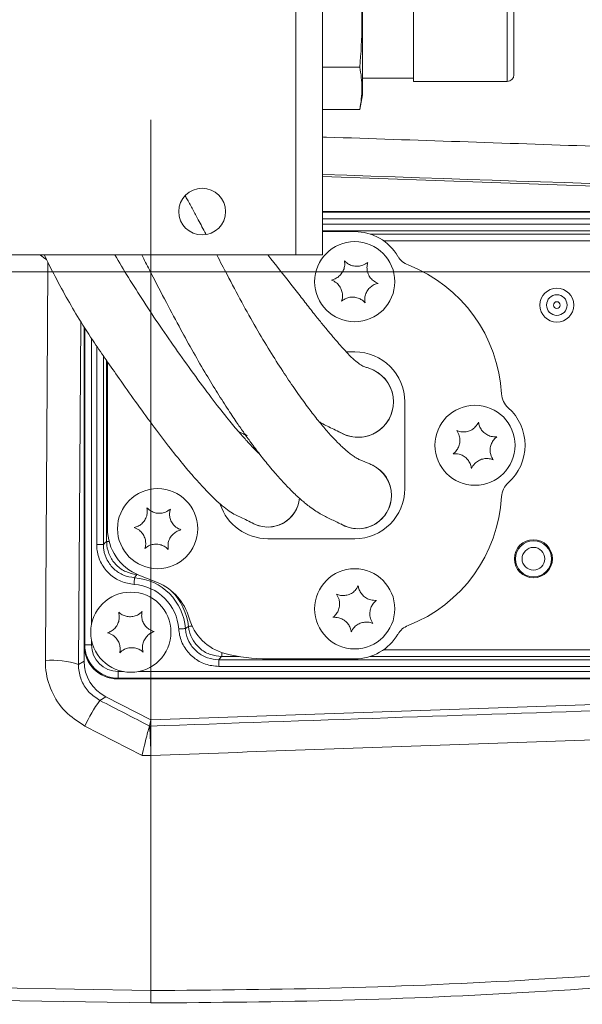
# Model space of a CAD drawing. Header units: millimetres. Extents: x 0 to 8410, y 0 to 5940.
# Tile 133 of 179: x 5418 to 5502, y 3968 to 4116. Entities that reach past the tile are written whole.
import ezdxf

# ---------------------------------------------------------------- set-up
doc = ezdxf.new("R2010")
doc.units = ezdxf.units.MM
doc.header["$LTSCALE"] = 10
doc.linetypes.add('CENTERX2', pattern=[20.32, 12.7, -2.54, 2.54, -2.54])

msp = doc.modelspace()

# ---------------------------------------------------------------- linework, layer by layer
at = {"color": 7, "linetype": 'CENTERX2', "lineweight": 0}
for p, q in [((5437.2, 2551.21), (5437.2, 4467.87)), ((4998.55, 4077.87), (5743.75, 4077.87))]:
    msp.add_line(p, q, dxfattribs=at)
at = {"color": 8, "linetype": 'Continuous', "lineweight": 0}
for p, q in [((5458.87, 4126.87), (5458.87, 4080.37)), ((5490.52, 4106.37), (5490.52, 4123.37)), ((5462.87, 4086.77), (5578.6, 4086.77)), ((5575.58, 4085.77), (5462.87, 4085.77)), ((5462.87, 4085), (5563.56, 4085)), ((5563.56, 4084), (5462.87, 4084)), ((5470.02, 4083.51), (5563.11, 4083.51)), ((5563.11, 4082.51), (5472.02, 4082.51)), ((5426.7, 4070.41), (5426.37, 4019.02)), ((5427.31, 4021.97), (5427.31, 4069.46)), ((5428.31, 4067.9), (5428.31, 4024.99)), ((5429.08, 4037.01), (5429.08, 4066.73)), ((5430.08, 4065.27), (5430.08, 4037.01)), ((5430.57, 4037.46), (5430.57, 4064.55)), ((5430.08, 4037.01), (5429.08, 4037.01)), ((5430.95, 4037.46), (5430.57, 4037.46)), ((5435.27, 4032.47), (5435.07, 4032.49)), ((5427.2, 4021.87), (5427.31, 4021.97)), ((5428.31, 4021.97), (5427.31, 4021.97)), ((5428.31, 4022.75), (5428.31, 4021.97)), ((5447.8, 4020.84), (5447.8, 4020.24)), ((5472.02, 4021.24), (5563.11, 4021.24)), ((5426.37, 4019.02), (5427.2, 4019.53)), ((5447.35, 4019.75), (5563.56, 4019.75)), ((5447.35, 4018.75), (5447.35, 4019.75)), ((5450.4, 4020.24), (5447.8, 4020.24)), ((5563.11, 4020.24), (5470.02, 4020.24)), ((5432.31, 4017.98), (5433.08, 4017.98)), ((5432.31, 4016.98), (5432.31, 4017.98)), ((5435.32, 4017.98), (5575.58, 4017.98)), ((5563.56, 4018.75), (5447.35, 4018.75)), ((5432.31, 4016.98), (5432.2, 4016.87)), ((5578.6, 4016.98), (5432.31, 4016.98)), ((5430.46, 4014.2), (5429.56, 4013.65)), ((5435.87, 4005.38), (5427.29, 4009.82)), ((5437.03, 4009.8), (5436.99, 4009.8)), ((5437.2, 4005.42), (5435.87, 4005.38)), ((5437.2, 4005.42), (5437.2, 3970.19)), ((5402.55, 3970.79), (5437.2, 3970.19)), ((5437.2, 3968.33), (5402.49, 3968.93))]:
    msp.add_line(p, q, dxfattribs=at)
at = {"color": 7, "linetype": 'Continuous', "lineweight": 0}
for p, q in [((5462.87, 4126.87), (5462.87, 4080.37)), ((5468.87, 4125.37), (5468.87, 4104.37)), ((5476.52, 4106.37), (5476.52, 4123.37)), ((5491.52, 4107.37), (5491.52, 4122.37)), ((5468.48, 4108.52), (5462.87, 4108.52)), ((5468.87, 4106.87), (5476.52, 4106.87)), ((5476.52, 4106.37), (5490.52, 4106.37)), ((5468.48, 4102.17), (5468.87, 4104.37)), ((5468.48, 4102.17), (5462.87, 4102.17)), ((5578.42, 4088.07), (5462.87, 4092.11)), ((5578.71, 4086.87), (5462.87, 4086.87)), ((5467.7, 4083.87), (5462.87, 4083.87)), ((5362.87, 4080.37), (5458.87, 4080.37)), ((5458.87, 4080.37), (5462.87, 4080.37)), ((5427.2, 4069.62), (5427.2, 4021.87)), ((5467.7, 4065.87), (5466.42, 4065.87)), ((5430.7, 4039.37), (5430.7, 4064.37)), ((5475.2, 4045.37), (5475.2, 4058.37)), ((5451.13, 4053.61), (5451.6, 4053.29)), ((5454.7, 4037.87), (5467.7, 4037.87)), ((5438.19, 4031.29), (5435.41, 4032.41)), ((5427.2, 4021.87), (5427.2, 4019.53)), ((5454.7, 4019.87), (5467.7, 4019.87)), ((5432.2, 4016.87), (5578.71, 4016.87)), ((5437.2, 4010.74), (5578.42, 4015.67)), ((5430.46, 4014.2), (5437.2, 4010.74)), ((5437.2, 4010.74), (5437, 4009.81)), ((5437, 4009.81), (5436.99, 4009.8))]:
    msp.add_line(p, q, dxfattribs=at)
at = {"color": 8, "linetype": 'Continuous', "lineweight": 0, "flags": 128}
for points in [[(5421.4, 4019.63), (5421.46, 4029.55), (5421.72, 4069.25), (5421.78, 4079.29)], [(5435.07, 4032.56), (5435.07, 4032.52), (5435.07, 4032.49)], [(5434.74, 4032.03), (5434.74, 4032), (5434.74, 4031.94), (5434.73, 4031.85), (5434.72, 4031.72), (5434.71, 4031.57), (5434.7, 4031.4), (5434.69, 4031.22), (5434.68, 4031.03)], [(5442.36, 4024.41), (5442.33, 4024.41), (5442.27, 4024.41), (5442.18, 4024.4), (5442.06, 4024.39), (5441.91, 4024.38), (5441.74, 4024.37), (5441.55, 4024.36), (5441.36, 4024.35)], [(5443.36, 4024.79), (5443.28, 4024.78), (5443.13, 4024.77), (5443, 4024.75), (5442.91, 4024.74), (5442.85, 4024.74), (5442.83, 4024.74)], [(5437.2, 3968.33), (5437.2, 3968.52), (5437.2, 3968.72), (5437.2, 3968.94), (5437.2, 3969.17), (5437.2, 3969.41), (5437.2, 3969.66), (5437.2, 3969.92), (5437.2, 3970.19)]]:
    msp.add_lwpolyline(points, dxfattribs=at)
at = {"color": 7, "linetype": 'Continuous', "lineweight": 0}
for centre, radius in [((5444.87, 4086.87), 3.5), ((5467.7, 4076.37), 6), ((5485.7, 4051.87), 6), ((5438.2, 4039.37), 6), ((5494.45, 4034.87), 2.85), ((5467.7, 4027.37), 6), ((5434.2, 4023.87), 6)]:
    msp.add_circle(centre, radius, dxfattribs=at)
at = {"color": 8, "linetype": 'Continuous', "lineweight": 0}
for centre, radius in [((5497.95, 4072.87), 2.54), ((5497.95, 4072.87), 1.54), ((5497.95, 4072.87), 0.5), ((5494.45, 4034.87), 2.7), ((5494.45, 4034.87), 1.7)]:
    msp.add_circle(centre, radius, dxfattribs=at)
at = {"color": 7, "linetype": 'Continuous', "lineweight": 0}
for centre, radius, start, end in [((5490.52, 4107.37), 1, 270, 0), ((5467.7, 4076.37), 7.5, 30.3068, 90), ((5476.77, 4081.67), 3, 210.3068, 248.74), ((5467.7, 4058.37), 22, 3.1165, 68.74), ((5467.7, 4058.37), 7.5, 360, 90), ((5468.2, 4058.37), 5.3, 0, 64.8094), ((5468.2, 4058.37), 5.3, 0, 63.8675), ((5492.67, 4059.73), 3, 183.1165, 228.4598), ((5468.2, 4058.37), 5.3, 238.9749, 0), ((5468.2, 4058.37), 5.3, 243.6553, 0), ((5485.7, 4051.87), 7.5, 311.5402, 48.4598), ((5468.2, 4044.37), 5, 0, 64.8501), ((5468.2, 4044.37), 5, 0, 64.0529), ((5492.67, 4044.01), 3, 131.5402, 176.8835), ((5468.2, 4044.37), 5, 239.1531, 0), ((5468.2, 4044.37), 5, 243.8523, 0), ((5467.7, 4045.37), 7.5, 270, 360), ((5467.7, 4045.37), 22, 291.26, 356.8835), ((5454.7, 4045.37), 7.5, 198.2747, 270), ((5454.7, 4044.37), 4.75, 239.0003, 355.0393), ((5454.7, 4044.37), 4.75, 243.3671, 355.0393), ((5438.2, 4039.37), 7.5, 180, 248.0919), ((5435.2, 4023.87), 8, 15.2767, 68.0919), ((5450.16, 4027.96), 7.5, 195.2767, 255.3656), ((5476.77, 4022.07), 3, 111.26, 149.6932), ((5467.7, 4027.37), 7.5, 270, 329.6932), ((5454.7, 4045.37), 25.5, 255.3656, 270)]:
    msp.add_arc(centre, radius, start, end, dxfattribs=at)
at = {"color": 8, "linetype": 'Continuous', "lineweight": 0}
for centre, radius, start, end in [((5434.2, 4023.87), 7.17, 3.7928, 86.2072), ((5434.2, 4023.87), 8.17, 3.7928, 86.2072), ((5434.2, 4023.87), 8.66, 5.7238, 45.8194), ((5422.46, 4007.7), 11.98, 70.9463, 95.0743), ((5447.95, 4000.19), 22.79, 143.8011, 155.0128), ((5160.87, 3996.63), 276.47, 1.8236, 2.7322)]:
    msp.add_arc(centre, radius, start, end, dxfattribs=at)
for centre, major_axis, ratio, start_param, end_param in [((5421.99, 4277.85), (3508.64, -122.87), 0.052376, 4.725876, 4.758968), ((5432.31, 4021.98), (3.54, 3.54), 0.999269, 2.356803, 3.926382), ((5432.31, 4021.98), (-2.83, -2.83), 0.998783, 5.498396, 7.067974), ((5451.83, 3829.28), (3452.34, 120.9), 0.052376, 1.531983, 1.57325), ((5221.19, 3917.37), (3462.22, -1782.24), 0.046505, 1.532378, 1.534529)]:
    msp.add_ellipse(centre, major_axis=major_axis, ratio=ratio, start_param=start_param, end_param=end_param, dxfattribs=at)
at = {"color": 7, "linetype": 'Continuous', "lineweight": 0}
for centre, major_axis, ratio, start_param, end_param in [((5430.21, 4019.87), (-1.48, 5.34), 0.489854, 1.056773, 1.057534), ((5432.21, 4021.88), (3.54, 3.54), 0.998175, 2.357564, 3.925621), ((5433.21, 4019.54), (-5.13, -3.13), 0.99812, 5.735753, 6.830617), ((5430.21, 4019.87), (5.34, -1.48), 0.489854, 5.225652, 5.226412)]:
    msp.add_ellipse(centre, major_axis=major_axis, ratio=ratio, start_param=start_param, end_param=end_param, dxfattribs=at)
for points, knots in [([(5468.48, 4121.22), (5468.63, 4119.11), (5468.93, 4114.88), (5468.63, 4110.65), (5468.48, 4108.52)], [0, 0, 0, 0, 0.497916, 1, 1, 1, 1]), ([(5468.48, 4108.52), (5468.63, 4107.47), (5468.93, 4105.35), (5468.63, 4103.23), (5468.48, 4102.17)], [0, 0, 0, 0, 0.497925, 1, 1, 1, 1]), ([(5445.4, 4083.54), (5445.03, 4084.25), (5444.39, 4085.46), (5443.47, 4087.16), (5442.82, 4088.36), (5442.43, 4089.05), (5442.32, 4089.25)], [0, 0, 0, 0, 0.370925, 0.636176, 0.893028, 1, 1, 1, 1]), ([(5420.62, 4080.37), (5420.63, 4080.36), (5420.95, 4080.14), (5421.27, 4079.91), (5421.57, 4079.7)], [0, 0, 0, 0, 0.048519, 1, 1, 1, 1]), ([(5421.23, 4080.37), (5421.7, 4079.44), (5422.77, 4077.3), (5424.49, 4074.07), (5426.54, 4070.6), (5428.56, 4067.46), (5430.58, 4064.52), (5432.64, 4061.6), (5434.94, 4058.34), (5437.46, 4054.86), (5439.84, 4051.72), (5441.87, 4049.18), (5443.49, 4047.27), (5444.73, 4045.88), (5445.83, 4044.73), (5446.89, 4043.68), (5447.98, 4042.71), (5449, 4041.94), (5449.9, 4041.4), (5450.7, 4041.05), (5451.6, 4040.62), (5452.25, 4040.29), (5452.59, 4040.12)], [0, 0, 0, 0, 0.029479, 0.06717, 0.104243, 0.146017, 0.17817, 0.212802, 0.258063, 0.306822, 0.358768, 0.407927, 0.451557, 0.489943, 0.523504, 0.56646, 0.61901, 0.680976, 0.75153, 0.829141, 0.911825, 1, 1, 1, 1]), ([(5453.43, 4050.6), (5453.34, 4050.67), (5453.04, 4050.94), (5452.41, 4051.59), (5451.5, 4052.56), (5450.36, 4053.84), (5448.74, 4055.78), (5446.57, 4058.53), (5443.98, 4062.02), (5441.27, 4065.81), (5438.65, 4069.58), (5436.16, 4073.31), (5433.89, 4076.86), (5432.47, 4079.27), (5431.8, 4080.41)], [0, 0, 0, 0, 0.032085, 0.112418, 0.173835, 0.252941, 0.345024, 0.45067, 0.55799, 0.65988, 0.755202, 0.842243, 0.92551, 1, 1, 1, 1]), ([(5435.83, 4080.37), (5436.21, 4079.63), (5437.36, 4077.41), (5439.21, 4073.82), (5441.32, 4069.83), (5443.33, 4066.17), (5445.19, 4062.94), (5446.96, 4060.01), (5448.54, 4057.53), (5449.9, 4055.49), (5451.08, 4053.78), (5452.26, 4052.13), (5453.59, 4050.36), (5455.05, 4048.55), (5456.44, 4046.93), (5457.64, 4045.65), (5458.56, 4044.73), (5459.25, 4044.09), (5459.83, 4043.58), (5460.43, 4043.07), (5461.14, 4042.52), (5461.95, 4041.95), (5462.78, 4041.46), (5463.55, 4041.05), (5464.27, 4040.72), (5465.1, 4040.33), (5465.7, 4040.03), (5466.01, 4039.88)], [0, 0, 0, 0, 0.021614, 0.065217, 0.107132, 0.144149, 0.182096, 0.215085, 0.248087, 0.275632, 0.297806, 0.322602, 0.353273, 0.38972, 0.430885, 0.467907, 0.498836, 0.523687, 0.542506, 0.564393, 0.597826, 0.642449, 0.697648, 0.762391, 0.835133, 0.914165, 1, 1, 1, 1]), ([(5470.39, 4048.87), (5470.21, 4048.96), (5469.85, 4049.13), (5469.35, 4049.34), (5468.9, 4049.5), (5468.38, 4049.72), (5467.81, 4050.04), (5467.23, 4050.44), (5466.72, 4050.84), (5466.31, 4051.19), (5465.89, 4051.56), (5465.27, 4052.15), (5464.35, 4053.09), (5463.13, 4054.46), (5461.76, 4056.15), (5460.28, 4058.1), (5458.68, 4060.34), (5456.91, 4062.97), (5454.98, 4066.02), (5452.91, 4069.46), (5450.78, 4073.3), (5448.84, 4076.97), (5447.57, 4079.39), (5447.06, 4080.37)], [0, 0, 0, 0, 0.0946431, 0.1815187, 0.2609621, 0.3308027, 0.3894583, 0.4361032, 0.4703085, 0.4923435, 0.5146904, 0.5427449, 0.5859045, 0.6316329, 0.6736627, 0.7123784, 0.7513465, 0.7916946, 0.8337277, 0.8775589, 0.922774, 0.9687244, 1, 1, 1, 1]), ([(5470.54, 4063.13), (5470.39, 4063.2), (5470.09, 4063.34), (5469.6, 4063.5), (5469.09, 4063.64), (5468.49, 4063.95), (5467.73, 4064.55), (5466.79, 4065.46), (5465.74, 4066.6), (5464.66, 4067.85), (5463.58, 4069.14), (5462.44, 4070.55), (5461.15, 4072.16), (5459.72, 4073.99), (5457.65, 4076.66), (5455.89, 4078.88), (5454.71, 4080.37)], [0, 0, 0, 0, 0.130101, 0.253405, 0.369276, 0.473226, 0.563267, 0.639413, 0.70237, 0.747352, 0.785343, 0.821926, 0.857792, 0.893301, 0.928802, 1, 1, 1, 1]), ([(5466.17, 4079.52), (5466.2, 4079.23), (5466.24, 4078.73), (5466, 4077.98), (5465.61, 4077.39), (5465.09, 4076.95), (5464.6, 4076.71), (5464.31, 4076.64), (5464.21, 4076.62)], [0, 0, 0, 0, 0.235558, 0.408151, 0.581149, 0.745082, 0.917187, 1, 1, 1, 1]), ([(5469.66, 4079.27), (5469.43, 4079.11), (5469.02, 4078.82), (5468.24, 4078.65), (5467.54, 4078.69), (5466.89, 4078.92), (5466.45, 4079.23), (5466.24, 4079.45), (5466.17, 4079.52)], [0, 0, 0, 0, 0.235562, 0.408139, 0.581133, 0.745062, 0.917172, 1, 1, 1, 1]), ([(5471.2, 4076.12), (5470.93, 4076.25), (5470.48, 4076.46), (5469.95, 4077.04), (5469.63, 4077.67), (5469.51, 4078.35), (5469.55, 4078.89), (5469.64, 4079.18), (5469.66, 4079.27)], [0, 0, 0, 0, 0.235567, 0.408147, 0.581124, 0.745055, 0.917178, 1, 1, 1, 1]), ([(5464.21, 4076.62), (5464.47, 4076.5), (5464.93, 4076.29), (5465.46, 4075.7), (5465.77, 4075.07), (5465.9, 4074.39), (5465.86, 4073.86), (5465.77, 4073.57), (5465.74, 4073.47)], [0, 0, 0, 0, 0.235567, 0.408147, 0.58115, 0.745082, 0.917178, 1, 1, 1, 1]), ([(5469.24, 4073.22), (5469.21, 4073.51), (5469.17, 4074.01), (5469.41, 4074.76), (5469.8, 4075.35), (5470.32, 4075.8), (5470.81, 4076.03), (5471.1, 4076.1), (5471.2, 4076.12)], [0, 0, 0, 0, 0.235561, 0.40813, 0.581131, 0.745066, 0.917186, 1, 1, 1, 1]), ([(5465.74, 4073.47), (5465.98, 4073.64), (5466.39, 4073.92), (5467.16, 4074.09), (5467.87, 4074.05), (5468.52, 4073.82), (5468.96, 4073.51), (5469.17, 4073.3), (5469.24, 4073.22)], [0, 0, 0, 0, 0.235555, 0.408141, 0.581141, 0.745074, 0.917188, 1, 1, 1, 1]), ([(5462.38, 4055.4), (5462.56, 4055.29), (5463.11, 4054.95), (5463.85, 4054.62), (5464.83, 4054.13), (5465.51, 4053.79), (5465.86, 4053.62)], [0, 0, 0, 0, 0.137966, 0.411289, 0.698308, 1, 1, 1, 1]), ([(5486.24, 4055.33), (5486.1, 4055.08), (5485.85, 4054.65), (5485.22, 4054.16), (5484.57, 4053.9), (5483.88, 4053.84), (5483.35, 4053.92), (5483.07, 4054.03), (5482.98, 4054.07)], [0, 0, 0, 0, 0.235552, 0.408125, 0.581127, 0.745057, 0.917165, 1, 1, 1, 1]), ([(5488.97, 4053.14), (5488.68, 4053.13), (5488.18, 4053.13), (5487.45, 4053.44), (5486.89, 4053.87), (5486.49, 4054.43), (5486.3, 4054.93), (5486.26, 4055.23), (5486.24, 4055.33)], [0, 0, 0, 0, 0.235571, 0.408153, 0.581158, 0.745095, 0.917194, 1, 1, 1, 1]), ([(5450.3, 4053.93), (5450.51, 4053.82), (5450.86, 4053.66), (5451.22, 4053.47), (5451.36, 4053.4)], [0, 0, 0, 0, 0.619353, 1, 1, 1, 1]), ([(5482.98, 4054.07), (5483.12, 4053.82), (5483.37, 4053.38), (5483.48, 4052.6), (5483.38, 4051.9), (5483.09, 4051.27), (5482.75, 4050.86), (5482.52, 4050.67), (5482.44, 4050.61)], [0, 0, 0, 0, 0.235583, 0.408146, 0.581137, 0.745076, 0.917177, 1, 1, 1, 1]), ([(5488.43, 4049.68), (5488.29, 4049.93), (5488.03, 4050.36), (5487.93, 4051.14), (5488.03, 4051.84), (5488.32, 4052.47), (5488.65, 4052.88), (5488.89, 4053.07), (5488.97, 4053.14)], [0, 0, 0, 0, 0.235562, 0.4081558, 0.5811487, 0.7450894, 0.9171928, 1, 1, 1, 1]), ([(5482.44, 4050.61), (5482.73, 4050.61), (5483.23, 4050.61), (5483.96, 4050.31), (5484.51, 4049.87), (5484.91, 4049.31), (5485.11, 4048.81), (5485.15, 4048.51), (5485.17, 4048.41)], [0, 0, 0, 0, 0.235563, 0.408141, 0.581142, 0.745076, 0.917171, 1, 1, 1, 1]), ([(5485.17, 4048.41), (5485.31, 4048.66), (5485.56, 4049.1), (5486.19, 4049.58), (5486.84, 4049.84), (5487.53, 4049.91), (5488.06, 4049.82), (5488.34, 4049.71), (5488.43, 4049.68)], [0, 0, 0, 0, 0.235552, 0.408143, 0.581134, 0.745065, 0.917172, 1, 1, 1, 1]), ([(5436.61, 4042.49), (5436.64, 4042.2), (5436.7, 4041.7), (5436.47, 4040.95), (5436.09, 4040.35), (5435.58, 4039.89), (5435.1, 4039.65), (5434.8, 4039.58), (5434.71, 4039.55)], [0, 0, 0, 0, 0.235561, 0.408126, 0.581124, 0.745067, 0.917173, 1, 1, 1, 1]), ([(5440.11, 4042.31), (5439.87, 4042.14), (5439.47, 4041.84), (5438.7, 4041.66), (5438, 4041.69), (5437.34, 4041.91), (5436.89, 4042.2), (5436.68, 4042.42), (5436.61, 4042.49)], [0, 0, 0, 0, 0.235567, 0.408149, 0.581146, 0.745078, 0.917186, 1, 1, 1, 1]), ([(5441.7, 4039.19), (5441.44, 4039.31), (5440.98, 4039.51), (5440.43, 4040.09), (5440.11, 4040.71), (5439.97, 4041.39), (5440, 4041.92), (5440.08, 4042.21), (5440.11, 4042.31)], [0, 0, 0, 0, 0.235567, 0.408158, 0.581144, 0.745078, 0.917182, 1, 1, 1, 1]), ([(5434.71, 4039.55), (5434.97, 4039.43), (5435.43, 4039.23), (5435.97, 4038.66), (5436.3, 4038.03), (5436.44, 4037.36), (5436.41, 4036.82), (5436.33, 4036.53), (5436.3, 4036.43)], [0, 0, 0, 0, 0.235565, 0.408135, 0.581146, 0.74508, 0.917183, 1, 1, 1, 1]), ([(5439.8, 4036.25), (5439.77, 4036.54), (5439.71, 4037.04), (5439.94, 4037.8), (5440.32, 4038.39), (5440.83, 4038.85), (5441.31, 4039.09), (5441.6, 4039.17), (5441.7, 4039.19)], [0, 0, 0, 0, 0.235539, 0.408134, 0.581136, 0.745063, 0.917171, 1, 1, 1, 1]), ([(5436.3, 4036.43), (5436.53, 4036.6), (5436.94, 4036.9), (5437.71, 4037.08), (5438.41, 4037.05), (5439.06, 4036.83), (5439.51, 4036.54), (5439.73, 4036.32), (5439.8, 4036.25)], [0, 0, 0, 0, 0.235568, 0.408149, 0.581145, 0.745078, 0.917186, 1, 1, 1, 1]), ([(5468.24, 4030.83), (5468.09, 4030.58), (5467.85, 4030.15), (5467.22, 4029.66), (5466.56, 4029.4), (5465.88, 4029.33), (5465.35, 4029.42), (5465.07, 4029.53), (5464.97, 4029.56)], [0, 0, 0, 0, 0.235548, 0.408125, 0.581128, 0.745061, 0.917171, 1, 1, 1, 1]), ([(5470.97, 4028.64), (5470.68, 4028.64), (5470.18, 4028.63), (5469.45, 4028.94), (5468.89, 4029.37), (5468.49, 4029.93), (5468.3, 4030.43), (5468.25, 4030.73), (5468.24, 4030.83)], [0, 0, 0, 0, 0.235569, 0.408149, 0.581153, 0.745094, 0.917206, 1, 1, 1, 1]), ([(5464.97, 4029.56), (5465.12, 4029.31), (5465.37, 4028.88), (5465.48, 4028.1), (5465.38, 4027.4), (5465.09, 4026.77), (5464.75, 4026.35), (5464.52, 4026.16), (5464.44, 4026.1)], [0, 0, 0, 0, 0.235566, 0.40816, 0.58115, 0.745068, 0.917184, 1, 1, 1, 1]), ([(5470.43, 4025.18), (5470.29, 4025.43), (5470.04, 4025.86), (5469.93, 4026.65), (5470.03, 4027.34), (5470.32, 4027.97), (5470.65, 4028.39), (5470.89, 4028.58), (5470.97, 4028.64)], [0, 0, 0, 0, 0.235565, 0.40816, 0.58115, 0.745068, 0.917184, 1, 1, 1, 1]), ([(5432.38, 4026.86), (5432.43, 4026.57), (5432.52, 4026.08), (5432.35, 4025.31), (5432.02, 4024.69), (5431.54, 4024.19), (5431.08, 4023.91), (5430.8, 4023.82), (5430.71, 4023.78)], [0, 0, 0, 0, 0.23557, 0.40815, 0.581141, 0.745077, 0.917189, 1, 1, 1, 1]), ([(5435.88, 4026.95), (5435.66, 4026.76), (5435.28, 4026.43), (5434.52, 4026.19), (5433.82, 4026.17), (5433.15, 4026.34), (5432.68, 4026.59), (5432.45, 4026.79), (5432.38, 4026.86)], [0, 0, 0, 0, 0.235553, 0.408137, 0.581132, 0.74506, 0.917167, 1, 1, 1, 1]), ([(5437.7, 4023.96), (5437.43, 4024.05), (5436.96, 4024.22), (5436.37, 4024.76), (5436, 4025.35), (5435.81, 4026.01), (5435.8, 4026.55), (5435.86, 4026.85), (5435.88, 4026.95)], [0, 0, 0, 0, 0.235569, 0.408163, 0.581157, 0.74509, 0.917176, 1, 1, 1, 1]), ([(5464.44, 4026.1), (5464.73, 4026.1), (5465.23, 4026.11), (5465.96, 4025.8), (5466.52, 4025.37), (5466.92, 4024.81), (5467.11, 4024.31), (5467.16, 4024.01), (5467.17, 4023.91)], [0, 0, 0, 0, 0.23557, 0.408162, 0.58115, 0.745092, 0.917205, 1, 1, 1, 1]), ([(5467.17, 4023.91), (5467.31, 4024.16), (5467.56, 4024.6), (5468.19, 4025.08), (5468.84, 4025.34), (5469.53, 4025.41), (5470.06, 4025.33), (5470.34, 4025.22), (5470.43, 4025.18)], [0, 0, 0, 0, 0.235548, 0.408125, 0.581128, 0.74506, 0.917172, 1, 1, 1, 1]), ([(5430.71, 4023.78), (5430.98, 4023.69), (5431.45, 4023.52), (5432.03, 4022.99), (5432.41, 4022.39), (5432.6, 4021.73), (5432.61, 4021.19), (5432.55, 4020.89), (5432.53, 4020.8)], [0, 0, 0, 0, 0.235573, 0.40815, 0.581147, 0.745083, 0.9172, 1, 1, 1, 1]), ([(5436.03, 4020.88), (5435.98, 4021.17), (5435.88, 4021.66), (5436.05, 4022.43), (5436.39, 4023.06), (5436.86, 4023.55), (5437.32, 4023.83), (5437.61, 4023.93), (5437.7, 4023.96)], [0, 0, 0, 0, 0.235575, 0.408158, 0.581153, 0.745072, 0.917187, 1, 1, 1, 1]), ([(5432.53, 4020.8), (5432.75, 4020.98), (5433.13, 4021.31), (5433.88, 4021.55), (5434.59, 4021.57), (5435.26, 4021.41), (5435.73, 4021.15), (5435.96, 4020.95), (5436.03, 4020.88)], [0, 0, 0, 0, 0.235545, 0.408134, 0.581135, 0.745068, 0.917181, 1, 1, 1, 1]), ([(5435.87, 4005.38), (5435.87, 4005.38), (5435.9, 4005.49), (5436.05, 4006.17), (5436.33, 4007.34), (5436.65, 4008.64), (5436.89, 4009.55), (5436.96, 4009.72), (5436.99, 4009.8)], [0, 0, 0, 0, 0.002834, 0.048732, 0.294676, 0.532875, 0.766347, 1, 1, 1, 1])]:
    msp.add_open_spline(points, degree=3, knots=knots, dxfattribs=at)
at = {"color": 8, "linetype": 'Continuous', "lineweight": 0}
for points, knots in [([(5462.87, 4098.05), (5463.07, 4098.04), (5476.59, 4097.58), (5502.69, 4096.69), (5541.18, 4095.4), (5566.33, 4094.57), (5578.9, 4094.16)], [0, 0, 0, 0, 0.0051042, 0.3495009, 0.6747315, 1, 1, 1, 1]), ([(5434.68, 4031.03), (5434.01, 4031.14), (5432.67, 4031.36), (5430.95, 4032.51), (5429.69, 4034.12), (5429.14, 4035.72), (5429.09, 4036.7), (5429.08, 4037.01)], [0, 0, 0, 0, 0.2241917, 0.4483883, 0.6724494, 0.8964731, 1, 1, 1, 1]), ([(5430.08, 4037.01), (5430.16, 4037.09), (5430.32, 4037.24), (5430.49, 4037.39), (5430.57, 4037.46)], [0, 0, 0, 0, 0.499297, 1, 1, 1, 1]), ([(5430.08, 4037.01), (5430.09, 4036.75), (5430.13, 4035.94), (5430.59, 4034.6), (5431.64, 4033.26), (5433.07, 4032.3), (5434.19, 4032.12), (5434.74, 4032.03)], [0, 0, 0, 0, 0.10354, 0.327561, 0.551604, 0.77579, 1, 1, 1, 1]), ([(5435.07, 4032.49), (5434.51, 4032.6), (5433.41, 4032.83), (5432, 4033.83), (5431, 4035.21), (5430.61, 4036.5), (5430.58, 4037.26), (5430.57, 4037.46)], [0, 0, 0, 0, 0.229318, 0.458662, 0.687884, 0.917054, 1, 1, 1, 1]), ([(5435.07, 4032.49), (5435.01, 4032.42), (5434.9, 4032.26), (5434.8, 4032.1), (5434.74, 4032.03)], [0, 0, 0, 0, 0.500707, 1, 1, 1, 1]), ([(5447.35, 4018.75), (5446.67, 4018.81), (5445.32, 4018.94), (5443.53, 4019.98), (5442.17, 4021.5), (5441.51, 4023.06), (5441.4, 4024.04), (5441.36, 4024.35)], [0, 0, 0, 0, 0.224192, 0.448386, 0.672446, 0.896473, 1, 1, 1, 1]), ([(5442.36, 4024.41), (5442.44, 4024.46), (5442.59, 4024.57), (5442.75, 4024.68), (5442.83, 4024.74)], [0, 0, 0, 0, 0.499293, 1, 1, 1, 1]), ([(5442.36, 4024.41), (5442.39, 4024.15), (5442.48, 4023.34), (5443.03, 4022.04), (5444.16, 4020.77), (5445.66, 4019.91), (5446.78, 4019.8), (5447.35, 4019.75)], [0, 0, 0, 0, 0.103546, 0.327565, 0.551615, 0.775795, 1, 1, 1, 1]), ([(5447.8, 4020.24), (5447.24, 4020.29), (5446.11, 4020.4), (5444.61, 4021.26), (5443.48, 4022.53), (5442.96, 4023.78), (5442.85, 4024.53), (5442.83, 4024.74)], [0, 0, 0, 0, 0.229321, 0.458666, 0.687884, 0.917065, 1, 1, 1, 1]), ([(5427.29, 4009.82), (5426.26, 4010.49), (5424.2, 4011.83), (5422.17, 4014.99), (5421.44, 4017.73), (5421.4, 4019.29), (5421.4, 4019.63)], [0, 0, 0, 0, 0.304097, 0.608246, 0.914782, 1, 1, 1, 1]), ([(5426.37, 4019.02), (5426.37, 4018.83), (5426.38, 4017.98), (5426.77, 4016.49), (5427.86, 4014.76), (5429, 4014.02), (5429.56, 4013.65)], [0, 0, 0, 0, 0.086323, 0.395239, 0.698817, 1, 1, 1, 1]), ([(5447.8, 4020.24), (5447.72, 4020.15), (5447.57, 4019.99), (5447.42, 4019.83), (5447.35, 4019.75)], [0, 0, 0, 0, 0.500703, 1, 1, 1, 1]), ([(5579.44, 4010.28), (5576.11, 4010.17), (5559.46, 4009.62), (5527.44, 4008.54), (5483.35, 4007.04), (5452.59, 4005.96), (5437.2, 4005.42)], [0, 0, 0, 0, 0.070251, 0.351258, 0.6756, 1, 1, 1, 1]), ([(5437.2, 3970.19), (5446.73, 3970.27), (5465.79, 3970.42), (5494.38, 3971.7), (5522.96, 3973.74), (5552.43, 3976.72), (5582.74, 3980.65), (5603.43, 3984.19), (5613.78, 3985.95)], [0, 0, 0, 0, 0.161014, 0.322028, 0.483588, 0.645148, 0.822482, 1, 1, 1, 1]), ([(5614.08, 3984.13), (5603.73, 3982.36), (5583, 3978.82), (5552.67, 3974.89), (5523.21, 3971.9), (5494.61, 3969.86), (5465.94, 3968.57), (5446.78, 3968.41), (5437.2, 3968.33)], [0, 0, 0, 0, 0.177336, 0.354855, 0.515868, 0.676881, 0.838441, 1, 1, 1, 1])]:
    msp.add_open_spline(points, degree=3, knots=knots, dxfattribs=at)

doc.saveas('drawing.dxf')
